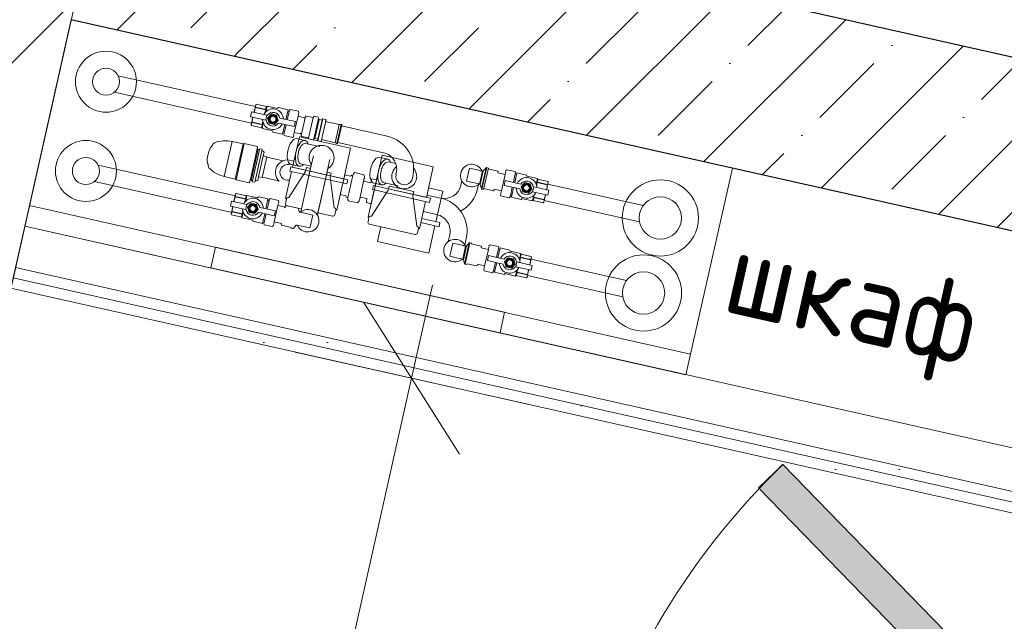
# Model space of a CAD drawing. Header units: millimetres. Extents: x -7218036 to -6972305, y 6116614 to 6334349.
# Tile 146 of 184: x -7168954 to -7167791, y 6142273 to 6142984. Entities that reach past the tile are written whole.
import ezdxf
from ezdxf.enums import TextEntityAlignment as Align

# ---------------------------------------------------------------- set-up
doc = ezdxf.new("R2010")
doc.units = ezdxf.units.MM
doc.header["$MEASUREMENT"] = 0
doc.linetypes.add('Штрихпунктирная', pattern=[670.277762, 352.777767, -176.388884, 0, -141.111112])
for name, color, linetype in [('S - МОП.АР', 7, 'Continuous'), ('АР-Стены_внутренние_пилоны.АР', 7, 'Continuous'), ('АР-Стены_Перегородки_шахты_.АР', 7, 'Continuous'), ('АР-Чертеж-Оси_Осевые размеры.АР', 7, 'Continuous'), ('АР-Чертеж-Размеры.АР', 7, 'Continuous')]:
    doc.layers.add(name, color=color, linetype=linetype)
for name, color, linetype, lineweight in [('АР-Стены_внутренние_пилоны.АР_Ном._пера__1', 7, 'Continuous', 30), ('АР-Стены_Перегородки_шахты_.АР_Ном._пера__1', 7, 'Continuous', 15), ('АР-Чертеж-Оси_Осевые размеры.АР_Ном._пера__1', 7, 'Continuous', 0), ('АР-Чертеж-Оси_Осевые размеры.АР_Ном._пера__120', 7, 'Continuous', 0), ('АР-Чертеж-Размеры.АР_Ном._пера__1', 7, 'Continuous', 0), ('Двери Archicad_Ном._пера__120', 7, 'Continuous', 0), ('ИОС-Шахты и отверстия.АР_Ном._пера__1', 7, 'Continuous', 0)]:
    doc.layers.add(name, color=color, linetype=linetype, lineweight=lineweight)
doc.styles.add('РЎР“Р•РќР•Р\xa0Р\x98Р\xa0_РЎРўР\x98Р›Р¬_3', font='GOTHIC.TTF')
doc.styles.add('РЎР“Р•РќР•Р\xa0Р\x98Р\xa0_РЎРўР\x98Р›Р¬_5', font='GOST_Common.ttf')
doc.dimstyles.new('СГЕНЕРИР_СТИЛЬ__1', dxfattribs={"dimtxt": 150, "dimasz": 142.5, "dimexe": 0.18, "dimexo": 0.0625, "dimgap": 0, "dimtad": 1, "dimdec": 0, "dimzin": 0, "dimdsep": 46, "dimtxsty": 'РЎР“Р•РќР•Р\xa0Р\x98Р\xa0_РЎРўР\x98Р›Р¬_5', "dimblk": 'ARROWHEAD_6', "dimblk1": 'ARROWHEAD_6', "dimblk2": 'ARROWHEAD_6', "dimcen": 0.09, "dimse1": 1, "dimse2": 1, "dimclrd": 7, "dimclre": 7, "dimclrt": 7, "dimazin": 0, "dimtfac": 1, "dimtdec": 4, "dimtmove": 0, "dimatfit": 3, "dimfxl": 1, "dimtolj": 1, "dimtzin": 0, "dimarcsym": 0})
doc.dimstyles.new('СГЕНЕРИР_СТИЛЬ__5', dxfattribs={"dimtxt": 400, "dimasz": 142.5, "dimexe": 0.18, "dimexo": 0.0625, "dimgap": 0, "dimtad": 1, "dimdec": 0, "dimzin": 0, "dimdsep": 46, "dimtxsty": 'РЎР“Р•РќР•Р\xa0Р\x98Р\xa0_РЎРўР\x98Р›Р¬_3', "dimblk": 'ARROWHEAD_6', "dimblk1": 'ARROWHEAD_6', "dimblk2": 'ARROWHEAD_6', "dimcen": 0.09, "dimse1": 1, "dimse2": 1, "dimclrd": 7, "dimclre": 7, "dimclrt": 7, "dimazin": 0, "dimtfac": 1, "dimtdec": 4, "dimtmove": 2, "dimatfit": 3, "dimfxl": 1, "dimtolj": 1, "dimtzin": 0, "dimarcsym": 0})
pattern_1 = [(45, (-6566190.34, 6562677.8), (-127.279217, 127.279217), [])]
pattern_2 = [(45, (-6566190.34, 6562677.8), (-84.852814, 84.852814), []), (45, (-6566232.77, 6562720.22), (-84.852814, 84.852814), [90, -30, 0, -30])]
pattern_3 = [(0, (-6566190.34, 6562677.795), (0, 75), [0, -75])]

# ---------------------------------------------------------------- blocks, each defined once
blk = doc.blocks.new('Стена_172_7', base_point=(-7169035.3, 6142805.3))
at = {"layer": 'АР-Стены_внутренние_пилоны.АР', "linetype": 'Continuous', "lineweight": 0, "true_color": 0x000000}
h = blk.add_hatch(dxfattribs=at)
h.set_pattern_fill('БЛОКИ_БЕТОННЫЕ_ЭФФЕКТИВН_7E', color=18, style=0, pattern_type=2)
h.set_pattern_definition(pattern_1)
h.paths.add_polyline_path([(-7168959.7, 6142685.8), (-7168915.8, 6142881), (-7169111, 6142924.8), (-7169111.4, 6142923), (-7168977.5, 6142689.8)])
at = {"layer": 'АР-Стены_внутренние_пилоны.АР_Ном._пера__1', "color": 7, "linetype": 'Continuous', "lineweight": 15, "flags": 128}
blk.add_lwpolyline([(-7168959.7, 6142685.8), (-7168915.8, 6142881)], dxfattribs=at)
blk = doc.blocks.new('Металлическая Дверь 23[45]_7', base_point=(-6566190.3, 6562677.8))
at = {"layer": 'Двери Archicad_Ном._пера__120', "linetype": 'Continuous', "lineweight": 0, "true_color": 0xffffff}
blk.add_hatch(color=7, dxfattribs=at).paths.add_polyline_path([(-7168052.4, 6142458.9), (-7168081.1, 6142431.1), (-7167460.8, 6141792.8), (-7167432.1, 6141820.7)])
at = {"layer": 'Двери Archicad_Ном._пера__120', "color": 7, "linetype": 'Continuous', "lineweight": 0}
for p, q in [((-7168081.1, 6142431.1), (-7168052.4, 6142458.9)), ((-7168052.4, 6142458.9), (-7167432.1, 6141820.7)), ((-7167460.8, 6141792.8), (-7168081.1, 6142431.1))]:
    blk.add_line(p, q, dxfattribs=at)
blk.add_arc((-7167432.1, 6141820.7), 890, 134.1816, 257.3421, dxfattribs=at)
blk = doc.blocks.new('Стена_185_7', base_point=(-7167136.5, 6142589.4))
at = {"layer": 'Двери Archicad_Ном._пера__120', "color": 7, "linetype": 'Continuous', "lineweight": 0}
blk.add_blockref('Металлическая Дверь 23[45]_7', (-6566190.3, 6562677.8), dxfattribs=at)
blk = doc.blocks.new('Стена_189_7', base_point=(-7168773.2, 6143060.1))
at = {"layer": 'АР-Стены_внутренние_пилоны.АР', "linetype": 'Continuous', "lineweight": 0, "true_color": 0x000000}
h = blk.add_hatch(dxfattribs=at)
h.set_pattern_fill('ЖЕЛЕЗОБЕТОН__PROJECT__0007', color=18, style=0, pattern_type=2)
h.set_pattern_definition(pattern_2)
h.paths.add_polyline_path([(-7168888.7, 6143002.2), (-7168892.7, 6142984.4), (-7168697.5, 6142940.6), (-7168653.7, 6143135.7)])
h = blk.add_hatch(dxfattribs=at)
h.set_pattern_fill('ЖЕЛЕЗОБЕТОН__PROJECT__0007', color=18, style=0, pattern_type=2)
h.set_pattern_definition(pattern_2)
h.paths.add_polyline_path([(-7168697.5, 6142940.6), (-7167019.3, 6142563.7), (-7166975.4, 6142758.8), (-7168653.7, 6143135.7)])
at = {"layer": 'АР-Стены_внутренние_пилоны.АР_Ном._пера__1', "color": 7, "linetype": 'Continuous', "lineweight": 30, "flags": 128}
for points in [[(-7166975.4, 6142758.8), (-7168653.7, 6143135.7)], [(-7168892.7, 6142984.4), (-7167019.3, 6142563.7)]]:
    blk.add_lwpolyline(points, dxfattribs=at)
blk = doc.blocks.new('Стена_200_7', base_point=(-7168952.9, 6142715.7))
at = {"layer": 'АР-Стены_Перегородки_шахты_.АР', "linetype": 'Continuous', "lineweight": 0, "true_color": 0x000000}
h = blk.add_hatch(dxfattribs=at)
h.set_pattern_fill('ШТУКАТУРКА__ГИПС_03_0007', color=18, style=0, pattern_type=2)
h.set_pattern_definition(pattern_3)
h.paths.add_polyline_path([(-7168961.2, 6142679.2), (-7167322, 6142311), (-7167319.2, 6142323.2), (-7168958.4, 6142691.4)])
h = blk.add_hatch(dxfattribs=at)
h.set_pattern_fill('ШТУКАТУРКА__ГИПС_03_0007', color=18, style=0, pattern_type=2)
h.set_pattern_definition(pattern_3)
h.paths.add_polyline_path([(-7168963.9, 6142667), (-7167324.7, 6142298.8), (-7167322, 6142311), (-7168961.2, 6142679.2)])
at = {"layer": 'АР-Стены_Перегородки_шахты_.АР_Ном._пера__1', "color": 7, "linetype": 'Continuous', "lineweight": 0}
for p, q in [((-7168958.4, 6142691.4), (-7167319.2, 6142323.2)), ((-7168961.2, 6142679.2), (-7167322, 6142311))]:
    blk.add_line(p, q, dxfattribs=at)
at = {"layer": 'АР-Стены_Перегородки_шахты_.АР_Ном._пера__1', "color": 7, "linetype": 'Continuous', "lineweight": 0, "flags": 128}
for points in [[(-7168947.5, 6142740.1), (-7168963.9, 6142667)], [(-7167308.3, 6142372), (-7168947.5, 6142740.1)], [(-7168963.9, 6142667), (-7167324.7, 6142298.8)]]:
    blk.add_lwpolyline(points, dxfattribs=at)
blk = doc.blocks.new('Стена_240_7', base_point=(-7168968.3, 6143103.6))
at = {"layer": 'АР-Стены_внутренние_пилоны.АР', "linetype": 'Continuous', "lineweight": 0, "true_color": 0x000000}
h = blk.add_hatch(dxfattribs=at)
h.set_pattern_fill('ШТУКАТУРКА__ГИПС_01_0007', color=18, style=0, pattern_type=2)
h.set_pattern_definition([(45, (-6566190.34, 6563027.8), (-111.369318, 111.369318), [0, -105, 0, -157.5]), (110, (-6565840.34, 6563027.8), (148.001588, 53.868173), [0, -77, 0, -133])])
h.paths.add_polyline_path([(-7169126.1, 6142948.7), (-7169106.6, 6142944.3), (-7169044, 6143223), (-7169063.5, 6143227.4)])
h = blk.add_hatch(dxfattribs=at)
h.set_pattern_fill('БЛОКИ_БЕТОННЫЕ_ЭФФЕКТИВН_7E', color=18, style=0, pattern_type=2)
h.set_pattern_definition(pattern_1)
h.paths.add_polyline_path([(-7169087.8, 6143027.9), (-7168892.7, 6142984.1), (-7169044, 6143223)])
h = blk.add_hatch(dxfattribs=at)
h.set_pattern_fill('БЛОКИ_БЕТОННЫЕ_ЭФФЕКТИВН_7E', color=18, style=0, pattern_type=2)
h.set_pattern_definition(pattern_1)
h.paths.add_polyline_path([(-7168848.8, 6143179.2), (-7169044, 6143223), (-7168892.6, 6142984.1)])
h = blk.add_hatch(dxfattribs=at)
h.set_pattern_fill('БЛОКИ_БЕТОННЫЕ_ЭФФЕКТИВН_7E', color=18, style=0, pattern_type=2)
h.set_pattern_definition(pattern_1)
h.paths.add_polyline_path([(-7169111, 6142924.8), (-7168915.8, 6142881), (-7168892.7, 6142984.1), (-7169087.8, 6143027.9)])
at = {"layer": 'АР-Стены_внутренние_пилоны.АР_Ном._пера__1', "color": 7, "linetype": 'Continuous', "lineweight": 15}
for p, q in [((-7169044, 6143223), (-7169087.8, 6143027.9)), ((-7169044, 6143223), (-7169063.5, 6143227.4)), ((-7168848.8, 6143179.2), (-7169044, 6143223)), ((-7169087.8, 6143027.9), (-7169106.6, 6142944.3)), ((-7169111, 6142924.8), (-7169106.6, 6142944.3))]:
    blk.add_line(p, q, dxfattribs=at)
at = {"layer": 'АР-Стены_внутренние_пилоны.АР_Ном._пера__1', "color": 7, "linetype": 'Continuous', "lineweight": 0, "flags": 128}
blk.add_lwpolyline([(-7169063.5, 6143227.4), (-7169126.1, 6142948.7)], dxfattribs=at)
at = {"layer": 'АР-Стены_внутренние_пилоны.АР_Ном._пера__1', "color": 7, "linetype": 'Continuous', "lineweight": 15, "flags": 128}
blk.add_lwpolyline([(-7168915.8, 6142881), (-7168892.7, 6142984.1)], dxfattribs=at)
blk = doc.blocks.new('Стандартный Маркер Сетки[149]_7', base_point=(-7167491.3, 6149223.3))
at = {"layer": 'АР-Чертеж-Оси_Осевые размеры.АР_Ном._пера__120', "color": 7, "linetype": 'Штрихпунктирная', "lineweight": 0}
blk.add_line((-7167710.4, 6148247.6), (-7172273, 6127933.2), dxfattribs=at)
at = {"layer": 'АР-Чертеж-Оси_Осевые размеры.АР_Ном._пера__120', "color": 7, "lineweight": 0, "style": 'РЎР“Р•РќР•Р\xa0Р\x98Р\xa0_РЎРўР\x98Р›Р¬_3'}
blk.add_attdef('AC_MarkerText_1', text='', height=350, rotation=347.3417, dxfattribs=at).set_placement((-7172531.7, 6126650.8), align=Align.TOP_CENTER)
blk = doc.blocks.new('Стандартный Маркер Сетки[181]_7', base_point=(-7167491.3, 6149223.3))
at = {"layer": 'АР-Чертеж-Оси_Осевые размеры.АР_Ном._пера__120', "color": 7, "linetype": 'Штрихпунктирная', "lineweight": 0}
blk.add_line((-7167710.4, 6148247.6), (-7172273, 6127933.2), dxfattribs=at)
at = {"layer": 'АР-Чертеж-Оси_Осевые размеры.АР_Ном._пера__120', "color": 7, "lineweight": 0, "style": 'РЎР“Р•РќР•Р\xa0Р\x98Р\xa0_РЎРўР\x98Р›Р¬_3'}
blk.add_attdef('AC_MarkerText_1', text='', height=350, rotation=347.3417, dxfattribs=at).set_placement((-7172531.7, 6126650.8), align=Align.TOP_CENTER)
blk = doc.blocks.new('*D1040', base_point=(-6566190.3, 6562677.8))
at = {"layer": 'АР-Чертеж-Размеры.АР_Ном._пера__1', "color": 7, "linetype": 'Continuous', "lineweight": 0, "transparency": 16777216}
for p, q in [((-7168490.9, 6142560.7), (-7168466.3, 6142670.5)), ((-7168434.2, 6142471.1), (-7168547.7, 6142650.3)), ((-7168353.7, 6142529.9), (-7168628.1, 6142591.5)), ((-7168832.8, 6141038.6), (-7168490.9, 6142560.7)), ((-7168889.5, 6141128.3), (-7168776, 6140949)), ((-7168695.5, 6141007.8), (-7168970, 6141069.5)), ((-7168857.4, 6140928.9), (-7168832.8, 6141038.6))]:
    blk.add_line(p, q, dxfattribs=at)
at = {"layer": 'АР-Чертеж-Размеры.АР_Ном._пера__1', "color": 7, "lineweight": 0, "transparency": 16777216, "insert": (-7168740, 6141588.4), "char_height": 150, "attachment_point": 7, "rotation": 77.3421, "style": 'РЎР“Р•РќР•Р\xa0Р\x98Р\xa0_РЎРўР\x98Р›Р¬_5'}
blk.add_mtext('\\A1;{\\pql;\\fGOST Common|b0|i0|c204|p0;\\W1.000000;1\xa0560}', dxfattribs=at)
blk = doc.blocks.new('ARROWHEAD_6')
at = {"color": 0, "linetype": 'Continuous', "lineweight": 0}
for p, q in [((-0.5, -0.5), (0.5, 0.5)), ((0, 0), (-1, 0))]:
    blk.add_line(p, q, dxfattribs=at)
blk = doc.blocks.new('*D1448', base_point=(-6566190.3, 6562677.8))
at = {"layer": 'АР-Чертеж-Оси_Осевые размеры.АР_Ном._пера__1', "color": 7, "linetype": 'Continuous', "lineweight": 0, "transparency": 16777216}
for p, q in [((-7213199.7, 6159412.3), (-7213313.2, 6159591.5)), ((-7213393.6, 6159532.7), (-7213119.2, 6159471.1)), ((-7213256.4, 6159501.9), (-7216759.3, 6143905.5)), ((-7216816, 6143995.1), (-7216702.6, 6143815.8)), ((-7216896.5, 6143936.3), (-7216622.1, 6143874.6)), ((-7216759.3, 6143905.5), (-7216784, 6143795.7))]:
    blk.add_line(p, q, dxfattribs=at)
at = {"layer": 'АР-Чертеж-Оси_Осевые размеры.АР_Ном._пера__1', "color": 7, "lineweight": 0, "transparency": 16777216, "insert": (-7214875.7, 6152657), "char_height": 400, "attachment_point": 7, "rotation": 77.3417, "style": 'РЎР“Р•РќР•Р\xa0Р\x98Р\xa0_РЎРўР\x98Р›Р¬_3'}
blk.add_mtext('\\A1;{\\pql;\\fCentury Gothic|b0|i0|c204|p0;\\W1.000000;15\xa0985}', dxfattribs=at)

msp = doc.modelspace()

# ---------------------------------------------------------------- linework, layer by layer
at = {"layer": 'S - МОП.АР', "color": 254, "linetype": 'Continuous', "lineweight": 0, "true_color": 0xdadada, "flags": 128}
msp.add_lwpolyline([(-7176982.6, 6145046.3), (-7177260.8, 6143807.8), (-7176963, 6143741), (-7177150.4, 6142906.7), (-7167647, 6140772.3), (-7167324.7, 6142298.8), (-7174857.1, 6143990.5), (-7174804.5, 6144224.7), (-7175082.7, 6144286.8), (-7174837.5, 6145378.3), (-7176511, 6145754.2), (-7176685, 6144979.5)], close=True, dxfattribs=at)
at = {"layer": 'ИОС-Шахты и отверстия.АР_Ном._пера__1', "color": 7, "linetype": 'Continuous', "lineweight": 0}
for p, q in [((-7168947.5, 6142740.1), (-7168892.7, 6142984.1)), ((-7168892.7, 6142984.1), (-7168112.1, 6142808.8)), ((-7168837.3, 6142917.8), (-7168675.4, 6142881.5)), ((-7168841.7, 6142898.3), (-7168679.8, 6142861.9)), ((-7168639.3, 6142866.2), (-7168636.7, 6142877.7)), ((-7168637.7, 6142865.8), (-7168635.4, 6142875.8)), ((-7168624.9, 6142870), (-7168629.3, 6142850.7)), ((-7168616.1, 6142869.7), (-7168621.1, 6142847.2)), ((-7168612.6, 6142844.3), (-7168607.1, 6142868.4)), ((-7168600.7, 6142867.3), (-7168606.2, 6142842.9)), ((-7168605, 6142843.7), (-7168600, 6142866)), ((-7168601.6, 6142842.9), (-7168596.6, 6142865.3)), ((-7168595.7, 6142866.8), (-7168601.5, 6142841.1)), ((-7168643.2, 6142848.8), (-7168640.6, 6142860.3)), ((-7168641.2, 6142850), (-7168639, 6142860)), ((-7168573.6, 6142858.6), (-7168519.6, 6142846.5)), ((-7168616.3, 6142841.2), (-7168627.2, 6142843.6)), ((-7168578, 6142839.1), (-7168524, 6142827)), ((-7168599.3, 6142834.2), (-7168616, 6142838)), ((-7168610.9, 6142805.1), (-7168606.8, 6142823.2)), ((-7168602.1, 6142753.2), (-7168587.3, 6142818.8)), ((-7168518.8, 6142819.3), (-7168529.6, 6142821.7)), ((-7168509.5, 6142814.1), (-7168518.4, 6142816.1)), ((-7168861, 6142812.4), (-7168698.9, 6142776)), ((-7168621.9, 6142813.8), (-7168609.6, 6142811)), ((-7168621.7, 6142757), (-7168610.9, 6142805.1)), ((-7168410.6, 6142789.9), (-7168407.2, 6142805.1)), ((-7168406.3, 6142805.4), (-7168409.9, 6142789.3)), ((-7168408.4, 6142784.5), (-7168402.9, 6142809)), ((-7168402, 6142809.3), (-7168407.7, 6142783.9)), ((-7168405.8, 6142783.5), (-7168400.1, 6142808.9)), ((-7168112.1, 6142808.8), (-7168166.9, 6142564.8)), ((-7168865.4, 6142792.9), (-7168702.8, 6142756.4)), ((-7168380.4, 6142801.3), (-7168384.7, 6142781.9)), ((-7168370.7, 6142792), (-7168368.5, 6142801.9)), ((-7168369.1, 6142791.6), (-7168366.5, 6142803.1)), ((-7168536.8, 6142783.4), (-7168535.7, 6142788.3)), ((-7168469.5, 6142768.3), (-7168536.8, 6142783.4)), ((-7168535.7, 6142788.3), (-7168468.4, 6142773.1)), ((-7168524.4, 6142791.9), (-7168507.2, 6142788)), ((-7168374.2, 6142776.2), (-7168372, 6142786.1)), ((-7168373, 6142774.3), (-7168370.4, 6142785.8)), ((-7168217.3, 6142764.7), (-7168329.9, 6142790)), ((-7168662.9, 6142760.8), (-7168660.4, 6142772.3)), ((-7168661.3, 6142760.4), (-7168659.1, 6142770.4)), ((-7168468.4, 6142773.1), (-7168469.5, 6142768.3)), ((-7168221.6, 6142745.2), (-7168334.3, 6142770.5)), ((-7168161.4, 6142589.2), (-7168942, 6142764.5)), ((-7168648.6, 6142764.7), (-7168652.9, 6142745.3)), ((-7168666.8, 6142743.4), (-7168664.3, 6142754.9)), ((-7168664.9, 6142744.6), (-7168662.6, 6142754.6)), ((-7168166.9, 6142564.8), (-7168947.5, 6142740.1)), ((-7168430.4, 6142701.3), (-7168427, 6142716.4)), ((-7168426.1, 6142716.7), (-7168429.7, 6142700.6)), ((-7168428.2, 6142695.9), (-7168422.7, 6142720.4)), ((-7168421.9, 6142720.6), (-7168427.6, 6142695.3)), ((-7168400.2, 6142712.6), (-7168404.6, 6142693.3)), ((-7168390.5, 6142703.4), (-7168388.3, 6142713.3)), ((-7168388.9, 6142703), (-7168386.3, 6142714.5)), ((-7168237.2, 6142676.1), (-7168349.7, 6142701.4)), ((-7168394.1, 6142687.6), (-7168391.8, 6142697.5)), ((-7168392.8, 6142685.7), (-7168390.2, 6142697.1)), ((-7168241.5, 6142656.6), (-7168354.1, 6142681.9))]:
    msp.add_line(p, q, dxfattribs=at)
for points in [[(-7168138, 6143379.1), (-7167211.1, 6143170.9), (-7167287.8, 6142829.5), (-7168214.7, 6143037.6)], [(-7168660.8, 6142867.9), (-7168656.4, 6142872.7), (-7168650.2, 6142871.3), (-7168648.3, 6142865.1), (-7168652.6, 6142860.4), (-7168658.9, 6142861.8)], [(-7168562.8, 6142832.2), (-7168623.3, 6142845.8), (-7168631.4, 6142809.7), (-7168570.9, 6142796.2)], [(-7168525.7, 6142823.9), (-7168465.2, 6142810.3), (-7168473.3, 6142774.2), (-7168533.8, 6142787.8)], [(-7168633.3, 6142810.2), (-7168566, 6142795.1), (-7168567.1, 6142790.2), (-7168634.4, 6142805.3)], [(-7168348.9, 6142784), (-7168350.8, 6142790.2), (-7168357, 6142791.6), (-7168361.4, 6142786.8), (-7168359.5, 6142780.7), (-7168353.2, 6142779.3)], [(-7168684.5, 6142762.5), (-7168680.1, 6142767.3), (-7168673.8, 6142765.9), (-7168671.9, 6142759.7), (-7168676.3, 6142755), (-7168682.6, 6142756.4)], [(-7168478.9, 6142749.3), (-7168457.3, 6142744.4), (-7168458.4, 6142739.6), (-7168480, 6142744.4)], [(-7168381, 6142638.5), (-7168722.4, 6142715.2), (-7168727.9, 6142690.8), (-7168386.4, 6142614.1)], [(-7168368.7, 6142695.4), (-7168370.6, 6142701.5), (-7168376.9, 6142702.9), (-7168381.2, 6142698.2), (-7168379.3, 6142692.1), (-7168373, 6142690.7)]]:
    msp.add_lwpolyline(points, close=True, dxfattribs=at)
for points in [[(-7168674.9, 6142883.4), (-7168674.3, 6142884.1), (-7168662.1, 6142881.4), (-7168661.5, 6142882), (-7168649, 6142879.2), (-7168648, 6142880.2), (-7168636.7, 6142877.7), (-7168637, 6142876.1), (-7168635.4, 6142875.8), (-7168635.1, 6142877.1), (-7168634.2, 6142878.1), (-7168624.3, 6142875.9), (-7168623.9, 6142874.6), (-7168624.9, 6142870), (-7168617.3, 6142868.3), (-7168617, 6142867.1), (-7168616.5, 6142867.9), (-7168616.1, 6142869.7, -0.414214), (-7168615.2, 6142870.2), (-7168607.1, 6142868.4), (-7168607.1, 6142868.7), (-7168605.9, 6142870), (-7168601.3, 6142869), (-7168600.7, 6142867.3), (-7168601.2, 6142865.3, -0.39559), (-7168600, 6142866), (-7168596.6, 6142865.3), (-7168596.3, 6142866.4, -0.415192), (-7168595.7, 6142866.8), (-7168591.8, 6142866), (-7168592.3, 6142863.8), (-7168576.4, 6142860.2), (-7168575.8, 6142860.1, 0.097856), (-7168573.9, 6142860.3, -0.573555), (-7168573.3, 6142859.7), (-7168578.2, 6142837.9, -0.573436), (-7168579, 6142837.7, 0.12888), (-7168581.1, 6142838.8), (-7168597.1, 6142842.4), (-7168597.6, 6142840.2), (-7168601.5, 6142841.1, -0.415822), (-7168601.9, 6142841.7), (-7168601.6, 6142842.9), (-7168605, 6142843.7, -0.391853), (-7168605.8, 6142844.8), (-7168606.2, 6142842.9), (-7168606.9, 6142842.1), (-7168612.3, 6142843.3), (-7168612.6, 6142844.3), (-7168612.5, 6142844.5), (-7168620.6, 6142846.3, -0.414214), (-7168621.1, 6142847.2), (-7168620.7, 6142849.3), (-7168621, 6142848.8), (-7168621.1, 6142848.9), (-7168621.5, 6142850.2), (-7168622.3, 6142849.1), (-7168629.3, 6142850.7), (-7168630.3, 6142846.2), (-7168631.2, 6142845.1), (-7168641.1, 6142847.3), (-7168641.5, 6142848.7), (-7168641.2, 6142850), (-7168642.8, 6142850.4), (-7168643.2, 6142848.8), (-7168654.5, 6142851.4), (-7168654.9, 6142852.7), (-7168656.2, 6142853), (-7168667.4, 6142855.5), (-7168667.7, 6142856.3), (-7168679.9, 6142859.1), (-7168680.2, 6142860), (-7168678.2, 6142868.8), (-7168681, 6142869.4), (-7168679.7, 6142875.3), (-7168676.9, 6142874.6)], [(-7168620.9, 6142760.5), (-7168638, 6142764.3, -0.349839), (-7168639.9, 6142766.7), (-7168638.7, 6142772.3, -0.398821), (-7168635.8, 6142774), (-7168616.1, 6142804.6), (-7168615, 6142809.5), (-7168610.1, 6142808.4)], [(-7168380.4, 6142801.3), (-7168388.9, 6142803.2), (-7168388.6, 6142804.7), (-7168389, 6142805.3), (-7168400.3, 6142807.9), (-7168400.1, 6142808.9), (-7168402, 6142809.3, 0.267016), (-7168402.9, 6142809), (-7168406.3, 6142805.4, -0.26843), (-7168407.2, 6142805.1), (-7168409.8, 6142805.7), (-7168409.8, 6142805.8), (-7168422.5, 6142808.6), (-7168425.9, 6142793.2), (-7168413.2, 6142790.4), (-7168413.2, 6142790.5), (-7168410.6, 6142789.9, -0.274926), (-7168409.9, 6142789.3), (-7168408.4, 6142784.5, 0.267949), (-7168407.7, 6142783.9), (-7168405.8, 6142783.5), (-7168405.6, 6142784.5), (-7168394.3, 6142781.9), (-7168393.6, 6142782.3), (-7168393.3, 6142783.8), (-7168384.7, 6142781.9)], [(-7168601.4, 6142756.1), (-7168584.3, 6142752.2, 0.349839), (-7168581.5, 6142753.6), (-7168580.2, 6142759.2, 0.398821), (-7168582.1, 6142762), (-7168586.9, 6142798), (-7168585.8, 6142802.9), (-7168590.6, 6142804)], [(-7168569.8, 6142801), (-7168562.8, 6142799.4), (-7168561.5, 6142800.3), (-7168560.3, 6142800, -0.1886), (-7168558, 6142803.4), (-7168547.3, 6142800.9, -0.222648), (-7168546.9, 6142795.9), (-7168547.5, 6142793.2), (-7168539, 6142791.4), (-7168537.9, 6142796.2), (-7168534.2, 6142795.4), (-7168532.4, 6142795.7), (-7168532, 6142795.6), (-7168538.6, 6142766.3), (-7168539.7, 6142767.1), (-7168544.2, 6142768.2), (-7168543.5, 6142772.7), (-7168551.7, 6142774.6), (-7168552.5, 6142771.1, -0.1886), (-7168554.8, 6142767.8), (-7168565.5, 6142770.2, -0.1886), (-7168566.1, 6142774.2), (-7168567.9, 6142774.6), (-7168568.4, 6142776), (-7168575.1, 6142777.5)], [(-7168517.4, 6142787.6), (-7168488.2, 6142781), (-7168489.3, 6142776.1), (-7168484.6, 6142740.1, -0.368919), (-7168482.6, 6142737.5), (-7168483.8, 6142732.2, -0.414214), (-7168486.8, 6142730.3), (-7168540.8, 6142742.5, -0.368919), (-7168542.3, 6142745.4), (-7168541.2, 6142750.2, -0.414214), (-7168538.2, 6142752.1), (-7168518.5, 6142782.7)], [(-7168400.2, 6142712.6), (-7168408.8, 6142714.6), (-7168408.4, 6142716.1), (-7168408.8, 6142716.7), (-7168420.2, 6142719.2), (-7168419.9, 6142720.2), (-7168421.9, 6142720.6, 0.267016), (-7168422.7, 6142720.4), (-7168426.1, 6142716.7, -0.26843), (-7168427, 6142716.4), (-7168429.6, 6142717), (-7168429.6, 6142717.2), (-7168442.3, 6142720), (-7168445.7, 6142704.6), (-7168433.1, 6142701.7), (-7168433, 6142701.9), (-7168430.4, 6142701.3, -0.274926), (-7168429.7, 6142700.6), (-7168428.2, 6142695.9, 0.267949), (-7168427.6, 6142695.3), (-7168425.6, 6142694.8), (-7168425.4, 6142695.8), (-7168414.1, 6142693.3), (-7168413.5, 6142693.7), (-7168413.1, 6142695.2), (-7168404.6, 6142693.3)]]:
    msp.add_lwpolyline(points, format="xyb", close=True, dxfattribs=at)
for points in [[(-7168679.7, 6142875.3), (-7168661.8, 6142871.2), (-7168663.1, 6142865.4), (-7168681, 6142869.4)], [(-7168675.2, 6142880.2), (-7168662.9, 6142877.5)], [(-7168675.1, 6142880.7), (-7168662.8, 6142878), (-7168662.9, 6142877.5)], [(-7168661.5, 6142882), (-7168663, 6142875.2)], [(-7168679.1, 6142862.5), (-7168666.9, 6142859.7), (-7168666.8, 6142860.3)], [(-7168679, 6142863), (-7168666.8, 6142860.3)], [(-7168667.4, 6142855.5), (-7168665.9, 6142862.3)], [(-7168646.5, 6142867.8), (-7168628, 6142863.7), (-7168629.3, 6142857.8), (-7168647.8, 6142862)], [(-7168591.8, 6142866), (-7168597.6, 6142840.2)], [(-7168576.4, 6142860.2), (-7168581.1, 6142838.8)], [(-7168579, 6142837.7), (-7168573.9, 6142860.3)], [(-7168579, 6142837.7), (-7168573.9, 6142860.3)], [(-7168702.8, 6142840.1), (-7168712, 6142799)], [(-7168627.2, 6142843.6), (-7168630.4, 6142842.4), (-7168634.1, 6142837.4), (-7168636.1, 6142832.2), (-7168637.3, 6142827.1), (-7168637.7, 6142822.3), (-7168637.3, 6142819.3), (-7168636, 6142815.5), (-7168634.1, 6142813.4), (-7168622.3, 6142810.8)], [(-7168699, 6142795.8), (-7168689.6, 6142837.4)], [(-7168688.4, 6142837.8), (-7168697.9, 6142794.9)], [(-7168673.6, 6142829.9), (-7168681.2, 6142795.7)], [(-7168680.1, 6142794), (-7168671.8, 6142831)], [(-7168670.3, 6142830.7), (-7168678.7, 6142793.6)], [(-7168675.5, 6142793.9), (-7168667.6, 6142829)], [(-7168665.9, 6142823.1), (-7168671.4, 6142798.6)], [(-7168529.6, 6142821.7), (-7168532.8, 6142820.5), (-7168536.6, 6142815.5), (-7168538.5, 6142810.2), (-7168539.7, 6142805.2), (-7168540.2, 6142800.4), (-7168539.8, 6142797.4), (-7168538.4, 6142793.6), (-7168536.5, 6142791.5), (-7168524.8, 6142788.8)], [(-7168638.7, 6142772.5), (-7168639.7, 6142772.7), (-7168632.5, 6142804.9)], [(-7168384.7, 6142781.9), (-7168385.7, 6142777.4), (-7168385.3, 6142776.1), (-7168375.5, 6142773.8), (-7168374.5, 6142774.9), (-7168374.2, 6142776.2), (-7168372.6, 6142775.9), (-7168373, 6142774.3), (-7168361.6, 6142771.8), (-7168360.7, 6142772.8), (-7168359.4, 6142772.5), (-7168348.2, 6142770), (-7168347.6, 6142770.6), (-7168335.4, 6142767.8), (-7168334.7, 6142768.5), (-7168332.7, 6142777.3), (-7168330, 6142776.7), (-7168328.6, 6142782.6), (-7168331.4, 6142783.2), (-7168329.5, 6142792), (-7168329.7, 6142792.9), (-7168342, 6142795.6), (-7168342.2, 6142796.4), (-7168354.7, 6142799.2), (-7168355.1, 6142800.6), (-7168366.5, 6142803.1), (-7168366.8, 6142801.6), (-7168368.5, 6142801.9), (-7168368.1, 6142803.3), (-7168368.6, 6142804.6), (-7168378.4, 6142806.8), (-7168379.4, 6142805.8), (-7168380.4, 6142801.3)], [(-7168667.1, 6142798.1), (-7168647.9, 6142793.8)], [(-7168566.1, 6142774.2), (-7168560.3, 6142800)], [(-7168546.7, 6142797), (-7168552.5, 6142771.1)], [(-7168361.8, 6142790), (-7168380.3, 6142794.2), (-7168381.6, 6142788.3), (-7168363.1, 6142784.2)], [(-7168342.2, 6142796.4), (-7168343.7, 6142789.7)], [(-7168572, 6142791.3), (-7168579.2, 6142759.1), (-7168580.2, 6142759.2)], [(-7168534.9, 6142783), (-7168542.1, 6142750.8), (-7168541.1, 6142750.6)], [(-7168470.8, 6142785.3), (-7168454.1, 6142781.6), (-7168462.2, 6142745.5)], [(-7168328.6, 6142782.6), (-7168346.6, 6142786.6), (-7168347.9, 6142780.7), (-7168330, 6142776.7)], [(-7168330.5, 6142789.5), (-7168342.7, 6142792.2), (-7168342.8, 6142791.7)], [(-7168330.6, 6142789), (-7168342.8, 6142791.7)], [(-7168652.9, 6142745.3), (-7168654, 6142740.8), (-7168654.9, 6142739.7), (-7168664.8, 6142741.9), (-7168665.2, 6142743.3), (-7168664.9, 6142744.6), (-7168666.5, 6142745), (-7168666.8, 6142743.4), (-7168678.2, 6142746), (-7168678.6, 6142747.3), (-7168679.9, 6142747.6), (-7168679.9, 6142747.6), (-7168691.1, 6142750.1), (-7168691.4, 6142750.9), (-7168703.6, 6142753.7), (-7168703.9, 6142754.6), (-7168701.9, 6142763.4), (-7168704.7, 6142764), (-7168703.4, 6142769.9), (-7168700.6, 6142769.2), (-7168698.6, 6142778), (-7168698, 6142778.7), (-7168685.7, 6142776), (-7168685.2, 6142776.6), (-7168672.7, 6142773.8), (-7168671.7, 6142774.8), (-7168660.4, 6142772.3), (-7168660.7, 6142770.7), (-7168659.1, 6142770.4), (-7168658.8, 6142771.7), (-7168657.8, 6142772.7), (-7168648, 6142770.5), (-7168647.6, 6142769.2), (-7168648.6, 6142764.7)], [(-7168703.4, 6142769.9), (-7168685.5, 6142765.8), (-7168686.8, 6142760), (-7168704.7, 6142764)], [(-7168698.8, 6142774.8), (-7168686.6, 6142772.1)], [(-7168698.7, 6142775.3), (-7168686.5, 6142772.6), (-7168686.6, 6142772.1)], [(-7168685.2, 6142776.6), (-7168686.7, 6142769.8)], [(-7168474.4, 6142769.4), (-7168481.6, 6142737.2), (-7168482.6, 6142737.5)], [(-7168348.2, 6142770), (-7168346.6, 6142776.7)], [(-7168334.6, 6142771.3), (-7168346.8, 6142774), (-7168346.7, 6142774.5)], [(-7168334.5, 6142771.8), (-7168346.7, 6142774.5)], [(-7168670.2, 6142762.4), (-7168651.7, 6142758.3), (-7168653, 6142752.4), (-7168671.5, 6142756.6)], [(-7168652.9, 6142745.3), (-7168644.4, 6142743.4), (-7168644.7, 6142741.9), (-7168644.3, 6142741.2), (-7168633, 6142738.7), (-7168633.2, 6142737.7), (-7168631.3, 6142737.3), (-7168630.4, 6142737.6), (-7168627.1, 6142741.2), (-7168626.1, 6142741.5), (-7168610.8, 6142738.1), (-7168610.5, 6142739.5), (-7168607.4, 6142753.3), (-7168620.1, 6142756.2), (-7168620.1, 6142756), (-7168622.7, 6142756.6), (-7168623.5, 6142757.4), (-7168624.7, 6142761.4), (-7168637.6, 6142764.3), (-7168639.1, 6142764.6), (-7168639.7, 6142764.2), (-7168640.1, 6142762.3), (-7168640.7, 6142761.7), (-7168641, 6142762.9), (-7168648.6, 6142764.7)], [(-7168702.8, 6142757.1), (-7168690.6, 6142754.3), (-7168690.5, 6142754.9)], [(-7168702.7, 6142757.6), (-7168690.5, 6142754.9)], [(-7168691.1, 6142750.1), (-7168689.6, 6142756.9)], [(-7168463.3, 6142740.7), (-7168470.5, 6142708.5), (-7168531, 6142722.1), (-7168527.1, 6142739.4)], [(-7168404.6, 6142693.3), (-7168405.6, 6142688.8), (-7168405.2, 6142687.4), (-7168395.3, 6142685.2), (-7168394.4, 6142686.2), (-7168394.1, 6142687.6), (-7168392.4, 6142687.2), (-7168392.8, 6142685.7), (-7168381.4, 6142683.1), (-7168380.5, 6142684.1), (-7168379.2, 6142683.8), (-7168379.2, 6142683.8), (-7168368, 6142681.3), (-7168367.4, 6142681.9), (-7168355.2, 6142679.2), (-7168354.5, 6142679.9), (-7168352.6, 6142688.7), (-7168349.8, 6142688.1), (-7168348.5, 6142693.9), (-7168351.3, 6142694.6), (-7168349.3, 6142703.3), (-7168349.6, 6142704.3), (-7168361.8, 6142707), (-7168362, 6142707.8), (-7168374.5, 6142710.6), (-7168375, 6142711.9), (-7168386.3, 6142714.5), (-7168386.7, 6142712.9), (-7168388.3, 6142713.3), (-7168388, 6142714.6), (-7168388.4, 6142716), (-7168398.2, 6142718.2), (-7168399.2, 6142717.2), (-7168400.2, 6142712.6)], [(-7168381.7, 6142701.4), (-7168400.1, 6142705.5), (-7168401.4, 6142699.7), (-7168383, 6142695.5)], [(-7168362, 6142707.8), (-7168363.6, 6142701)], [(-7168350.3, 6142700.8), (-7168362.6, 6142703.6), (-7168362.7, 6142703.1)], [(-7168350.4, 6142700.3), (-7168362.7, 6142703.1)], [(-7168368, 6142681.3), (-7168366.5, 6142688.1)], [(-7168348.5, 6142693.9), (-7168366.4, 6142697.9), (-7168367.7, 6142692.1), (-7168349.8, 6142688.1)], [(-7168354.4, 6142682.6), (-7168366.6, 6142685.4), (-7168366.5, 6142685.9)], [(-7168354.3, 6142683.1), (-7168366.5, 6142685.9)]]:
    msp.add_lwpolyline(points, dxfattribs=at)
for points in [[(-7168674.3, 6142884.1, 0.267304), (-7168675.1, 6142880.7), (-7168675.2, 6142880.2, 0.075295), (-7168676.8, 6142874.6)], [(-7168662.9, 6142877.5, 0.049494), (-7168664.3, 6142873.8)], [(-7168662.8, 6142878, -0.267236), (-7168662.1, 6142881.4), (-7168661.5, 6142882)], [(-7168679.9, 6142859.1, -0.267304), (-7168679.1, 6142862.5), (-7168679, 6142863, -0.075295), (-7168678.2, 6142868.8)], [(-7168666.8, 6142860.3, -0.049494), (-7168666.4, 6142864.1)], [(-7168666.9, 6142859.7, 0.267236), (-7168667.7, 6142856.3), (-7168667.4, 6142855.5)], [(-7168642.6, 6142817.3), (-7168661.8, 6142821.6), (-7168661.7, 6142822.2), (-7168665.9, 6142823.1), (-7168664.9, 6142827.7), (-7168666, 6142828.7), (-7168667.6, 6142829), (-7168667.2, 6142831), (-7168670.1, 6142831.6), (-7168670.3, 6142830.7), (-7168671.8, 6142831), (-7168673.6, 6142829.9), (-7168672.7, 6142834), (-7168672.8, 6142834.3), (-7168688.4, 6142837.8, 0.18889), (-7168689.6, 6142837.4), (-7168702.8, 6142840.1, 0.144523), (-7168723.4, 6142838.8, 0.153994), (-7168726.6, 6142834.6, 0.223601), (-7168728.1, 6142833.2, 0.076218), (-7168731.1, 6142824.9, 0.107766), (-7168731.9, 6142814.8, 0.217609), (-7168731.2, 6142813.7, 0.108187), (-7168730.3, 6142809.2, 0.144955), (-7168712, 6142799), (-7168699, 6142795.8, 0.213187), (-7168697.9, 6142794.9), (-7168682.5, 6142791.4), (-7168682.2, 6142791.6), (-7168681.2, 6142795.7), (-7168680.1, 6142794), (-7168678.7, 6142793.6), (-7168678.9, 6142792.7), (-7168675.9, 6142792), (-7168675.5, 6142793.9), (-7168673.9, 6142793.6), (-7168672.4, 6142794), (-7168671.4, 6142798.6), (-7168667.2, 6142797.6), (-7168661.7, 6142822.2)], [(-7168613.3, 6142837.4, 0.34341), (-7168616.3, 6142841.2, 0.314934), (-7168622.9, 6142837.9, 0.105408), (-7168627.3, 6142827.8, 0.106561), (-7168627.7, 6142817, 0.321167), (-7168623.5, 6142811, 0.287384), (-7168618.7, 6142813)], [(-7168515.7, 6142815.5, 0.34341), (-7168518.8, 6142819.3, 0.314934), (-7168525.3, 6142816, 0.105408), (-7168529.8, 6142805.8, 0.106561), (-7168530.2, 6142795, 0.321167), (-7168525.9, 6142789.1, 0.287384), (-7168521.2, 6142791.1)], [(-7168431.4, 6142793.7), (-7168432.6, 6142788.5, -0.413714), (-7168456.5, 6142773.4), (-7168472.7, 6142777)], [(-7168342.7, 6142792.2, 0.267236), (-7168342, 6142795.6), (-7168342.2, 6142796.4)], [(-7168329.7, 6142792.9, -0.267304), (-7168330.5, 6142789.5), (-7168330.6, 6142789, -0.075295), (-7168331.5, 6142783.2)], [(-7168411.9, 6142789.3), (-7168413.1, 6142784.2, -0.215316), (-7168432.9, 6142757.9)], [(-7168342.8, 6142791.7, -0.049494), (-7168343.2, 6142787.9)], [(-7168698, 6142778.7, 0.267304), (-7168698.7, 6142775.3), (-7168698.8, 6142774.8, 0.075295), (-7168700.5, 6142769.2)], [(-7168686.6, 6142772.1, 0.049494), (-7168687.9, 6142768.4)], [(-7168686.5, 6142772.6, -0.267236), (-7168685.7, 6142776), (-7168685.2, 6142776.6)], [(-7168456.5, 6142773.4, -0.414214), (-7168426.2, 6142725.6), (-7168428, 6142717.7)], [(-7168346.8, 6142774, -0.267236), (-7168347.6, 6142770.6), (-7168348.2, 6142770)], [(-7168346.7, 6142774.5, 0.049494), (-7168345.4, 6142778.1)], [(-7168335.4, 6142767.8, 0.267304), (-7168334.6, 6142771.3), (-7168334.5, 6142771.8, 0.075295), (-7168332.8, 6142777.3)], [(-7168703.6, 6142753.7, -0.267304), (-7168702.8, 6142757.1), (-7168702.7, 6142757.6, -0.075295), (-7168701.8, 6142763.4)], [(-7168690.5, 6142754.9, -0.049494), (-7168690.1, 6142758.7)], [(-7168690.6, 6142754.3, 0.267236), (-7168691.4, 6142750.9), (-7168691.1, 6142750.1)], [(-7168447.6, 6142721.9), (-7168445.8, 6142730, 0.414214), (-7168460.9, 6142753.9), (-7168477.1, 6142757.5)], [(-7168362.7, 6142703.1, -0.049494), (-7168363, 6142699.2)], [(-7168362.6, 6142703.6, 0.267236), (-7168361.8, 6142707), (-7168362, 6142707.8)], [(-7168349.6, 6142704.3, -0.267304), (-7168350.3, 6142700.8), (-7168350.4, 6142700.3, -0.075295), (-7168351.3, 6142694.6)], [(-7168366.5, 6142685.9, 0.049494), (-7168365.2, 6142689.5)], [(-7168355.2, 6142679.2, 0.267304), (-7168354.4, 6142682.6), (-7168354.3, 6142683.1, 0.075295), (-7168352.6, 6142688.7)], [(-7168366.6, 6142685.4, -0.267236), (-7168367.4, 6142681.9), (-7168368, 6142681.3)]]:
    msp.add_lwpolyline(points, format="xyb", dxfattribs=at)
for centre, radius in [((-7168851.7, 6142910.8), 36), ((-7168851.7, 6142910.8), 16), ((-7168654.5, 6142866.5), 5.2), ((-7168654.5, 6142866.5), 4.7), ((-7168654.5, 6142866.5), 4), ((-7168654.5, 6142866.5), 3.5), ((-7168875.4, 6142805.4), 36), ((-7168875.4, 6142805.4), 16), ((-7168197.1, 6142749.9), 45), ((-7168355.1, 6142785.4), 5.2), ((-7168355.1, 6142785.4), 4.7), ((-7168355.1, 6142785.4), 4), ((-7168355.1, 6142785.4), 3.5), ((-7168197.1, 6142749.9), 25), ((-7168678.2, 6142761.1), 5.2), ((-7168678.2, 6142761.1), 4.7), ((-7168678.2, 6142761.1), 4), ((-7168678.2, 6142761.1), 3.5), ((-7168375, 6142696.8), 5.2), ((-7168375, 6142696.8), 4.7), ((-7168375, 6142696.8), 4), ((-7168375, 6142696.8), 3.5), ((-7168217, 6142661.3), 45), ((-7168217, 6142661.3), 25)]:
    msp.add_circle(centre, radius, dxfattribs=at)
for centre, radius, start, end in [((-7168654.5, 6142866.5), 12.2, 1.6234, 153.0597), ((-7168654.5, 6142866.5), 8.11, 9.0496, 145.6334), ((-7168654.5, 6142866.5), 12.2, 181.6234, 333.0597), ((-7168654.5, 6142866.5), 8.11, 189.0496, 325.6334), ((-7168528.2, 6142807.6), 39.8, 344.4263, 77.6161), ((-7168600.4, 6142821.8), 24.7, 154.6867, 167.5452), ((-7168611, 6142827.3), 12.7, 129.516, 156.7259), ((-7168616.6, 6142834.4), 3.72, 80.2241, 131.4964), ((-7168597.1, 6142821), 14.7, 300.0405, 214.6425), ((-7168637, 6142803.7), 14.7, 60.4348, 226.2283), ((-7168602.5, 6142821.9), 22.6, 166.5951, 185.8091), ((-7168612.8, 6142820.9), 12.2, 185.9298, 200.1922), ((-7168619.8, 6142818), 4.74, 196.6699, 242.6369), ((-7168528.3, 6142807.5), 19.9, 341.7679, 77.5521), ((-7168519.1, 6142812.4), 3.72, 80.2241, 131.4964), ((-7168637, 6142803.7), 9.3, 80.9308, 283.9051), ((-7168504.9, 6142800), 22.6, 166.5951, 185.8091), ((-7168502.8, 6142799.9), 24.7, 154.6867, 167.5452), ((-7168513.4, 6142805.4), 12.7, 129.516, 156.7259), ((-7168499.5, 6142799), 14.7, 128.1507, 41.0423), ((-7168419.8, 6142800), 13.3, 23.1191, 311.5639), ((-7168515.2, 6142798.9), 12.2, 185.9298, 200.1922), ((-7168522.2, 6142796.1), 4.74, 196.6699, 242.6369), ((-7168499.5, 6142799), 9.96, 167.3397, 347.3601), ((-7168355.1, 6142785.4), 12.2, 1.6234, 153.0597), ((-7168355.1, 6142785.4), 8.11, 9.0496, 145.6334), ((-7168355.1, 6142785.4), 12.2, 181.6234, 333.0597), ((-7168355.1, 6142785.4), 8.11, 189.0496, 325.6334), ((-7168678.2, 6142761.1), 12.2, 1.6234, 153.0597), ((-7168678.2, 6142761.1), 12.2, 181.6234, 333.0597), ((-7168678.2, 6142761.1), 8.11, 189.0496, 325.6334), ((-7168678.2, 6142761.1), 8.11, 9.0496, 145.6334), ((-7168613.5, 6142746.6), 13.3, 203.1191, 131.5639), ((-7168439.6, 6142711.3), 13.3, 23.1191, 311.5639), ((-7168375, 6142696.8), 12.2, 1.6234, 153.0597), ((-7168375, 6142696.8), 8.11, 9.0496, 145.6334), ((-7168375, 6142696.8), 12.2, 181.6234, 333.0597), ((-7168375, 6142696.8), 8.11, 189.0496, 325.6334)]:
    msp.add_arc(centre, radius, start, end, dxfattribs=at)

# ---------------------------------------------------------------- block references
at = {"layer": 'АР-Стены_внутренние_пилоны.АР', "color": 7, "lineweight": 0}
for name, p in [('Стена_172_7', (-7169035.3, 6142805.3)), ('Стена_240_7', (-7168968.3, 6143103.6)), ('Стена_189_7', (-7168773.2, 6143060.1)), ('Стена_185_7', (-7167136.5, 6142589.4))]:
    msp.add_blockref(name, p, dxfattribs=at)
at = {"layer": 'АР-Стены_Перегородки_шахты_.АР', "color": 7, "lineweight": 0}
msp.add_blockref('Стена_200_7', (-7168952.9, 6142715.7), dxfattribs=at)
at = {"layer": 'АР-Чертеж-Оси_Осевые размеры.АР', "color": 8, "linetype": 'Continuous', "lineweight": 15}
for name in ['Стандартный Маркер Сетки[149]_7', 'Стандартный Маркер Сетки[181]_7']:
    msp.add_blockref(name, (-7167491.3, 6149223.3), dxfattribs=at)

# ---------------------------------------------------------------- texts
at = {"layer": 'ИОС-Шахты и отверстия.АР_Ном._пера__1', "color": 7, "linetype": 'Continuous', "lineweight": 0, "insert": (-7167660.2, 6142573.4), "char_height": 100, "attachment_point": 5, "rotation": 347.3415, "style": 'РЎР“Р•РќР•Р\xa0Р\x98Р\xa0_РЎРўР\x98Р›Р¬_5'}
msp.add_mtext('\\A1;{\\pqc;\\fGOST Common|b0|i0|c204|p0;\\W1.000000;шкаф ВК+отопл.}', dxfattribs=at)

# ---------------------------------------------------------------- dimensions: what is measured, and where the dimension line sits
at = {"layer": 'АР-Чертеж-Оси_Осевые размеры.АР', "color": 7, "linetype": 'Continuous', "lineweight": 0}
dim = msp.add_linear_dim(base=(-7216759.3, 6143905.5), p1=(-7132164.6, 6141289.1), p2=(-7215874.1, 6143706.6), angle=257.3417, dimstyle='СГЕНЕРИР_СТИЛЬ__5', dxfattribs=at)
dim.commit()
dim.dimension.update_dxf_attribs({"geometry": '*D1448', "text_midpoint": (-7214887.2, 6153518.8), "dimtype": 160, "text_rotation": 77.3417})
at = {"layer": 'АР-Чертеж-Размеры.АР', "color": 7, "linetype": 'Continuous', "lineweight": 0}
dim = msp.add_linear_dim(base=(-7168490.9, 6142560.7), p1=(-7168832.8, 6141038.6), p2=(-7168482.1, 6142558.8), angle=77.3421, dimstyle='СГЕНЕРИР_СТИЛЬ__1', dxfattribs=at)
dim.commit()
dim.dimension.update_dxf_attribs({"geometry": '*D1040', "text_midpoint": (-7168756.8, 6141855.9), "dimtype": 160, "text_rotation": 77.3421})

doc.saveas('drawing.dxf')
